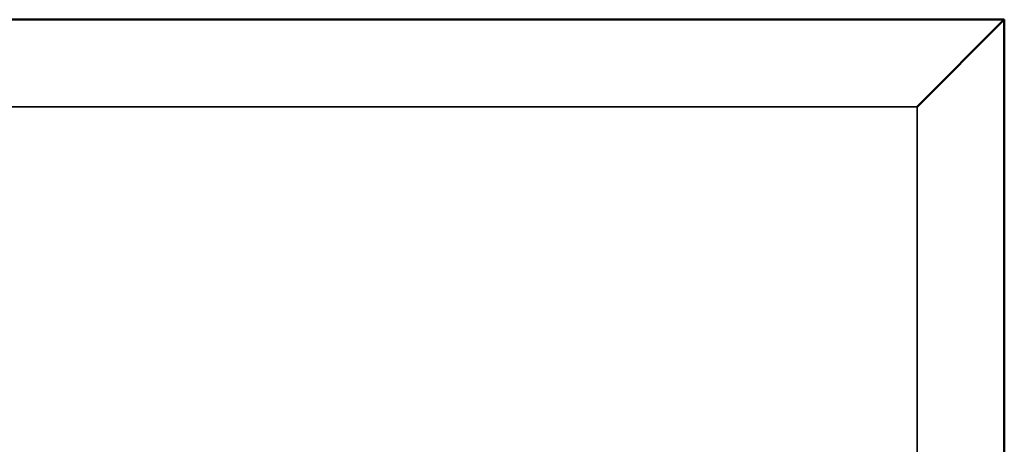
# Model space of a CAD drawing. Header units: inches. Extents: x 3.3 to 58.3, y 0.8 to 38.3.
# Tile 153 of 162: x 40.063 to 40.346, y 35.699 to 35.82. Entities that reach past the tile are written whole.
import ezdxf

# ---------------------------------------------------------------- set-up
doc = ezdxf.new("R2010")
doc.units = ezdxf.units.IN
doc.header["$MEASUREMENT"] = 0
doc.layers.add('Visible (ANSI)', color=7, linetype='Continuous', lineweight=50)
doc.layers.add('Visible Narrow (ANSI)', color=7, linetype='Continuous', lineweight=35)

msp = doc.modelspace()

# ---------------------------------------------------------------- linework, layer by layer
at = {"layer": 'Visible (ANSI)'}
for p, q in [((40.34593, 35.82045), (39.75493, 35.82045)), ((40.34593, 35.82045), (40.32093, 35.79545)), ((40.34593, 34.99345), (40.34593, 35.82045))]:
    msp.add_line(p, q, dxfattribs=at)
at = {"layer": 'Visible Narrow (ANSI)'}
for p, q in [((39.77993, 35.79545), (40.32093, 35.79545)), ((40.32093, 35.79545), (40.32093, 35.01845))]:
    msp.add_line(p, q, dxfattribs=at)

doc.saveas('drawing.dxf')
